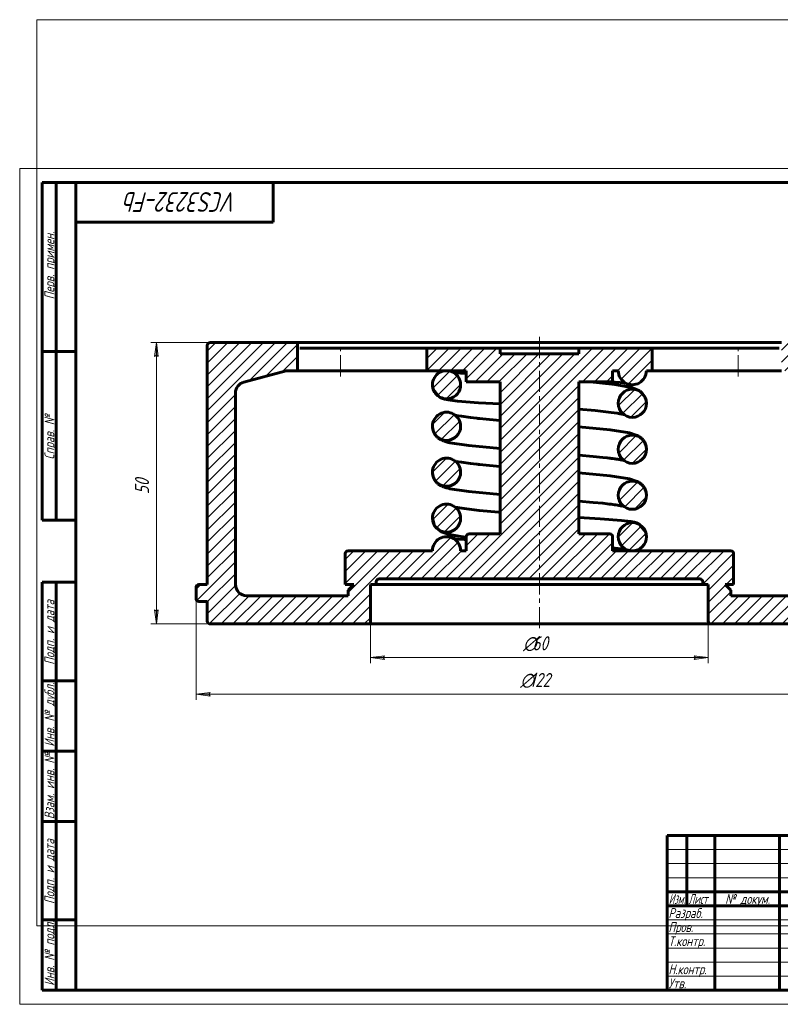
# Model space of a CAD drawing. Header units: millimetres. Extents: x 0 to 438, y 0 to 350.
# Tile 1 of 2: x 0 to 270, y 0 to 350. Entities that reach past the tile are written whole.
import ezdxf

# ---------------------------------------------------------------- set-up
doc = ezdxf.new("R2010")
doc.units = ezdxf.units.MM
for name, pattern in [('K5LT_AXLED', [12, 7.5, -1.5, 1.5, -1.5]), ('K5LT_BASIC', [0]), ('K5LT_THIN', [0]), ('K5LT_THIN_INCLUDED_TO_HATCHING', [0])]:
    doc.linetypes.add(name, pattern=pattern)
doc.layers.add('Системный слой', color=7, linetype='Continuous')
doc.layers.add('Системный слой (1)', color=251, linetype='Continuous', true_color=0x6c6c6c)
doc.styles.add('KDIMTEXTSTYLE', font='GOST_AU.SHX', dxfattribs={"width": 0.96, "oblique": 15, "height": 5})
doc.styles.add('KTEXTSTYLE', font='GOST_AU.SHX', dxfattribs={"width": 0.96, "height": 5})
doc.dimstyles.new('KDIMSTYLE (2.00)', dxfattribs={"dimtxt": 5, "dimasz": 1, "dimexe": 2, "dimexo": 0, "dimgap": 1, "dimtad": 1, "dimlfac": 0.5, "dimtxsty": 'KDIMTEXTSTYLE', "dimsah": 1, "dimcen": 0, "dimdle": 1, "dimadec": 0, "dimazin": 0, "dimtfac": 0.667, "dimtmove": 0, "dimatfit": 3, "dimfxl": 1, "dimtvp": 1, "dimtolj": 1, "dimtzin": 0, "dimarcsym": 0})

# ---------------------------------------------------------------- blocks, each defined once
blk = doc.blocks.new('U0')
at = {"layer": 'Системный слой (1)', "color": 143, "linetype": 'K5LT_BASIC', "lineweight": 60, "true_color": 0x33acca}
for start, end in [(0.0064, 180.0091), (180.009, 281.5032), (281.5032, 0.0064)]:
    blk.add_arc((151.67, 220.17), 5, start, end, dxfattribs=at)
blk = doc.blocks.new('U1')
at = {"layer": 'Системный слой (1)', "color": 143, "linetype": 'K5LT_BASIC', "lineweight": 60, "true_color": 0x33acca}
for start, end in [(0.0088, 180.0067), (180.0067, 270), (270, 0.0088)]:
    blk.add_arc((217.67, 166.17), 5, start, end, dxfattribs=at)
blk = doc.blocks.new('U2')
at = {"layer": 'Системный слой (1)', "color": 143, "linetype": 'K5LT_BASIC', "lineweight": 60, "true_color": 0x33acca}
for start, end in [(0.0042, 180.0056), (180.0056, 270), (270, 0.0042)]:
    blk.add_arc((151.67, 189.09), 5, start, end, dxfattribs=at)
blk = doc.blocks.new('U3')
at = {"layer": 'Системный слой (1)', "color": 143, "linetype": 'K5LT_BASIC', "lineweight": 60, "true_color": 0x33acca}
for start, end in [(0.0042, 180.0056), (180.0056, 270), (270, 0.0042)]:
    blk.add_arc((151.67, 205.42), 5, start, end, dxfattribs=at)
blk = doc.blocks.new('U4')
at = {"layer": 'Системный слой (1)', "color": 143, "linetype": 'K5LT_BASIC', "lineweight": 60, "true_color": 0x33acca}
for start, end in [(0.0432, 180.008), (180.008, 270), (270, 0.0432)]:
    blk.add_arc((217.67, 180.92), 5, start, end, dxfattribs=at)
blk = doc.blocks.new('U5')
at = {"layer": 'Системный слой (1)', "color": 143, "linetype": 'K5LT_BASIC', "lineweight": 60, "true_color": 0x33acca}
for start, end in [(0.0432, 180.008), (180.008, 270), (270, 0.0432)]:
    blk.add_arc((217.67, 213.59), 5, start, end, dxfattribs=at)
blk = doc.blocks.new('U6')
at = {"layer": 'Системный слой (1)', "color": 143, "linetype": 'K5LT_BASIC', "lineweight": 60, "true_color": 0x33acca}
for start, end in [(0.0432, 180.008), (180.008, 270), (270, 0.0432)]:
    blk.add_arc((217.67, 197.25), 5, start, end, dxfattribs=at)
blk = doc.blocks.new('U7')
at = {"layer": 'Системный слой (1)', "color": 143, "linetype": 'K5LT_BASIC', "lineweight": 60, "true_color": 0x33acca}
for start, end in [(0.0042, 180.0056), (180.0056, 270), (270, 0.0042)]:
    blk.add_arc((151.67, 172.75), 5, start, end, dxfattribs=at)
blk = doc.blocks.new('U8')
at = {"layer": 'Системный слой (1)', "color": 143, "linetype": 'K5LT_BASIC', "lineweight": 60, "true_color": 0x33acca}
for p, q in [((153.94, 224.62), (155.06, 224.47)), ((155.06, 224.47), (156.66, 224.3)), ((156.66, 224.3), (158.67, 224.12))]:
    blk.add_line(p, q, dxfattribs=at)
blk = doc.blocks.new('U9')
at = {"layer": 'Системный слой (1)', "color": 143, "linetype": 'K5LT_BASIC', "lineweight": 60, "true_color": 0x33acca}
for p, q in [((153.94, 165.62), (154.12, 165.59)), ((154.12, 165.59), (154.22, 165.58)), ((154.22, 165.58), (154.31, 165.56)), ((154.31, 165.56), (154.51, 165.54)), ((154.51, 165.54), (154.96, 165.48)), ((154.96, 165.48), (156.04, 165.36)), ((156.04, 165.36), (157.91, 165.19)), ((157.91, 165.19), (158.44, 165.14)), ((158.44, 165.14), (158.51, 165.13)), ((158.51, 165.13), (158.62, 165.13)), ((158.62, 165.13), (158.67, 165.12))]:
    blk.add_line(p, q, dxfattribs=at)
blk = doc.blocks.new('U10')
at = {"layer": 'Системный слой (1)', "color": 143, "linetype": 'K5LT_BASIC', "lineweight": 60, "true_color": 0x33acca}
for p, q in [((146.67, 220.17), (146.93, 218.56)), ((146.93, 218.56), (149.14, 215.79)), ((149.14, 215.79), (149.22, 215.75)), ((149.22, 215.75), (149.23, 215.74)), ((149.23, 215.74), (149.25, 215.73)), ((149.25, 215.73), (149.28, 215.71)), ((149.28, 215.71), (149.35, 215.67)), ((149.35, 215.67), (149.49, 215.59)), ((149.49, 215.59), (149.75, 215.47)), ((149.75, 215.47), (150.19, 215.28)), ((150.19, 215.28), (150.94, 215.05)), ((150.94, 215.05), (152.26, 214.78)), ((152.26, 214.78), (155.53, 214.37)), ((155.53, 214.37), (163.04, 213.8)), ((163.04, 213.8), (170.67, 213.36))]:
    blk.add_line(p, q, dxfattribs=at)
blk = doc.blocks.new('U11')
at = {"layer": 'Системный слой (1)', "color": 143, "linetype": 'K5LT_BASIC', "lineweight": 60, "true_color": 0x33acca}
for p, q in [((146.67, 172.75), (147.43, 170.05)), ((147.43, 170.05), (149.76, 167.92)), ((149.76, 167.92), (151.89, 167.14)), ((151.89, 167.14), (153.39, 166.81)), ((153.39, 166.81), (153.39, 166.8)), ((153.39, 166.8), (153.39, 166.8)), ((153.39, 166.8), (153.39, 166.8)), ((153.39, 166.8), (153.39, 166.8)), ((153.39, 166.8), (153.4, 166.8)), ((153.4, 166.8), (153.4, 166.8)), ((153.4, 166.8), (153.4, 166.8)), ((153.4, 166.8), (153.4, 166.8)), ((153.4, 166.8), (153.4, 166.8)), ((153.4, 166.8), (153.41, 166.8)), ((153.41, 166.8), (153.42, 166.8)), ((153.42, 166.8), (153.44, 166.79)), ((153.44, 166.79), (153.48, 166.79)), ((153.48, 166.79), (153.56, 166.77)), ((153.56, 166.77), (153.72, 166.74)), ((153.72, 166.74), (154.05, 166.68)), ((154.05, 166.68), (154.12, 166.67)), ((154.12, 166.67), (154.16, 166.66)), ((154.16, 166.66), (154.16, 166.66)), ((154.16, 166.66), (154.16, 166.66)), ((154.16, 166.66), (154.16, 166.66)), ((154.16, 166.66), (154.17, 166.66)), ((154.17, 166.66), (154.18, 166.66)), ((154.18, 166.66), (154.19, 166.65)), ((154.19, 166.65), (154.23, 166.65)), ((154.23, 166.65), (154.27, 166.64)), ((154.27, 166.64), (154.34, 166.63)), ((154.34, 166.63), (154.49, 166.6)), ((154.49, 166.6), (154.78, 166.55)), ((154.78, 166.55), (155.4, 166.45)), ((155.4, 166.45), (156.74, 166.26)), ((156.74, 166.26), (158.67, 166))]:
    blk.add_line(p, q, dxfattribs=at)
blk = doc.blocks.new('U12')
at = {"layer": 'Системный слой (1)', "color": 143, "linetype": 'K5LT_BASIC', "lineweight": 60, "true_color": 0x33acca}
for p, q in [((203.75, 178.39), (198.67, 178.86)), ((207.17, 178.04), (203.75, 178.39)), ((208.72, 177.86), (207.17, 178.04)), ((209.44, 177.77), (208.72, 177.86)), ((209.79, 177.73), (209.44, 177.77)), ((209.96, 177.71), (209.79, 177.73)), ((210.05, 177.7), (209.96, 177.71)), ((210.09, 177.69), (210.05, 177.7)), ((210.75, 177.61), (210.09, 177.69)), ((211.31, 177.53), (210.75, 177.61)), ((211.58, 177.49), (211.31, 177.53)), ((211.71, 177.47), (211.58, 177.49)), ((211.78, 177.46), (211.71, 177.47)), ((211.81, 177.46), (211.78, 177.46)), ((212.37, 177.37), (211.81, 177.46)), ((212.83, 177.3), (212.37, 177.37)), ((213.05, 177.26), (212.83, 177.3)), ((213.16, 177.24), (213.05, 177.26)), ((213.21, 177.23), (213.16, 177.24)), ((213.24, 177.23), (213.21, 177.23)), ((213.39, 177.2), (213.24, 177.23)), ((213.91, 177.11), (213.39, 177.2)), ((214.13, 177.06), (213.91, 177.11)), ((214.24, 177.04), (214.13, 177.06)), ((214.29, 177.03), (214.24, 177.04)), ((214.32, 177.02), (214.29, 177.03)), ((214.33, 177.02), (214.32, 177.02)), ((214.34, 177.02), (214.33, 177.02)), ((214.36, 177.01), (214.34, 177.02)), ((214.4, 177), (214.36, 177.01)), ((214.41, 177), (214.4, 177)), ((214.45, 176.99), (214.41, 177)), ((214.51, 176.98), (214.45, 176.99)), ((214.62, 176.95), (214.51, 176.98))]:
    blk.add_line(p, q, dxfattribs=at)
blk = doc.blocks.new('U13')
at = {"layer": 'Системный слой (1)', "color": 143, "linetype": 'K5LT_BASIC', "lineweight": 60, "true_color": 0x33acca}
for p, q in [((146.67, 205.28), (146.67, 205.42)), ((146.67, 205.19), (146.67, 205.28)), ((146.67, 205.14), (146.67, 205.19)), ((146.68, 205.12), (146.67, 205.14)), ((146.68, 205.1), (146.68, 205.12)), ((146.7, 204.82), (146.68, 205.1)), ((146.74, 204.55), (146.7, 204.82)), ((146.76, 204.42), (146.74, 204.55)), ((146.78, 204.35), (146.76, 204.42)), ((146.79, 204.32), (146.78, 204.35)), ((146.79, 204.3), (146.79, 204.32)), ((146.86, 204.02), (146.79, 204.3)), ((146.94, 203.76), (146.86, 204.02)), ((146.99, 203.63), (146.94, 203.76)), ((147.01, 203.57), (146.99, 203.63)), ((147.02, 203.53), (147.01, 203.57)), ((147.03, 203.52), (147.02, 203.53)), ((147.13, 203.27), (147.03, 203.52)), ((147.25, 203.02), (147.13, 203.27)), ((147.32, 202.9), (147.25, 203.02)), ((147.35, 202.84), (147.32, 202.9)), ((147.37, 202.81), (147.35, 202.84)), ((147.38, 202.8), (147.37, 202.81)), ((147.53, 202.55), (147.38, 202.8)), ((147.69, 202.32), (147.53, 202.55)), ((147.77, 202.22), (147.69, 202.32)), ((147.81, 202.17), (147.77, 202.22)), ((147.83, 202.14), (147.81, 202.17)), ((147.84, 202.13), (147.83, 202.14)), ((147.87, 202.09), (147.84, 202.13)), ((148.1, 201.83), (147.87, 202.09)), ((148.23, 201.69), (148.1, 201.83)), ((148.29, 201.63), (148.23, 201.69)), ((148.33, 201.6), (148.29, 201.63)), ((148.34, 201.58), (148.33, 201.6)), ((148.35, 201.57), (148.34, 201.58)), ((148.46, 201.47), (148.35, 201.57)), ((148.54, 201.4), (148.46, 201.47)), ((148.58, 201.37), (148.54, 201.4)), ((148.6, 201.35), (148.58, 201.37)), ((148.61, 201.34), (148.6, 201.35)), ((148.8, 201.19), (148.61, 201.34)), ((149.06, 201), (148.8, 201.19)), ((149.19, 200.92), (149.06, 201)), ((149.25, 200.88), (149.19, 200.92)), ((149.28, 200.86), (149.25, 200.88)), ((149.3, 200.85), (149.28, 200.86)), ((149.56, 200.7), (149.3, 200.85)), ((149.86, 200.54), (149.56, 200.7)), ((150, 200.47), (149.86, 200.54)), ((150.07, 200.44), (150, 200.47)), ((150.1, 200.43), (150.07, 200.44)), ((150.12, 200.42), (150.1, 200.43)), ((150.33, 200.32), (150.12, 200.42)), ((150.55, 200.24), (150.33, 200.32)), ((150.71, 200.18), (150.55, 200.24)), ((150.85, 200.13), (150.71, 200.18)), ((150.92, 200.1), (150.85, 200.13)), ((150.95, 200.09), (150.92, 200.1)), ((151.1, 200.04), (150.95, 200.09)), ((151.19, 200.01), (151.1, 200.04)), ((151.25, 199.99), (151.19, 200.01)), ((151.3, 199.98), (151.25, 199.99)), ((151.39, 199.95), (151.3, 199.98)), ((151.45, 199.93), (151.39, 199.95)), ((151.58, 199.9), (151.45, 199.93)), ((152.28, 199.71), (151.58, 199.9)), ((152.85, 199.58), (152.28, 199.71)), ((159.52, 198.57), (152.85, 199.58)), ((170.67, 197.47), (159.52, 198.57))]:
    blk.add_line(p, q, dxfattribs=at)
blk = doc.blocks.new('U14')
at = {"layer": 'Системный слой (1)', "color": 143, "linetype": 'K5LT_BASIC', "lineweight": 60, "true_color": 0x33acca}
for p, q in [((154.71, 176.72), (157.87, 176.16)), ((157.87, 176.16), (163.26, 175.51)), ((163.26, 175.51), (170.18, 174.85)), ((170.18, 174.85), (170.67, 174.81))]:
    blk.add_line(p, q, dxfattribs=at)
blk = doc.blocks.new('U15')
at = {"layer": 'Системный слой (1)', "color": 143, "linetype": 'K5LT_BASIC', "lineweight": 60, "true_color": 0x33acca}
for p, q in [((202.74, 221.17), (211.45, 220.24)), ((211.45, 220.24), (217.34, 219.22)), ((217.34, 219.22), (220.27, 218)), ((220.27, 218), (220.29, 217.99)), ((220.29, 217.99), (220.36, 217.94)), ((220.36, 217.94), (220.43, 217.89)), ((220.43, 217.89), (220.48, 217.85)), ((220.48, 217.85), (220.59, 217.77)), ((220.59, 217.77), (220.8, 217.6)), ((220.8, 217.6), (221.22, 217.19)), ((221.22, 217.19), (221.99, 216.15)), ((221.99, 216.15), (222.28, 215.54)), ((222.28, 215.54), (222.29, 215.53)), ((222.29, 215.53), (222.3, 215.49)), ((222.3, 215.49), (222.33, 215.43)), ((222.33, 215.43), (222.37, 215.3)), ((222.37, 215.3), (222.46, 215.04)), ((222.46, 215.04), (222.53, 214.77)), ((222.53, 214.77), (222.53, 214.75)), ((222.53, 214.75), (222.54, 214.72)), ((222.54, 214.72), (222.56, 214.65)), ((222.56, 214.65), (222.58, 214.52)), ((222.58, 214.52), (222.62, 214.25)), ((222.62, 214.25), (222.65, 213.96)), ((222.65, 213.96), (222.65, 213.95)), ((222.65, 213.95), (222.66, 213.93)), ((222.66, 213.93), (222.66, 213.88)), ((222.66, 213.88), (222.66, 213.77)), ((222.66, 213.77), (222.67, 213.59))]:
    blk.add_line(p, q, dxfattribs=at)
blk = doc.blocks.new('U16')
at = {"layer": 'Системный слой (1)', "color": 143, "linetype": 'K5LT_BASIC', "lineweight": 60, "true_color": 0x33acca}
for p, q in [((206.29, 172.54), (198.67, 172.97)), ((213.8, 171.97), (206.29, 172.54)), ((217.08, 171.56), (213.8, 171.97)), ((218.39, 171.29), (217.08, 171.56)), ((219.14, 171.05), (218.39, 171.29)), ((219.58, 170.87), (219.14, 171.05)), ((219.84, 170.74), (219.58, 170.87)), ((219.98, 170.67), (219.84, 170.74)), ((220.05, 170.63), (219.98, 170.67)), ((220.09, 170.61), (220.05, 170.63)), ((220.1, 170.6), (220.09, 170.61)), ((220.11, 170.59), (220.1, 170.6)), ((220.19, 170.54), (220.11, 170.59)), ((222.41, 167.77), (220.19, 170.54)), ((222.67, 166.17), (222.41, 167.77))]:
    blk.add_line(p, q, dxfattribs=at)
blk = doc.blocks.new('U17')
at = {"layer": 'Системный слой (1)', "color": 143, "linetype": 'K5LT_BASIC', "lineweight": 60, "true_color": 0x33acca}
for p, q in [((204.43, 210.99), (198.67, 211.53)), ((210.11, 210.36), (204.43, 210.99)), ((212.32, 210.05), (210.11, 210.36)), ((213.23, 209.9), (212.32, 210.05)), ((213.91, 209.77), (213.23, 209.9)), ((214.2, 209.71), (213.91, 209.77)), ((214.33, 209.69), (214.2, 209.71)), ((214.38, 209.68), (214.33, 209.69)), ((214.42, 209.67), (214.38, 209.68)), ((214.45, 209.66), (214.42, 209.67)), ((214.51, 209.65), (214.45, 209.66)), ((214.62, 209.62), (214.51, 209.65))]:
    blk.add_line(p, q, dxfattribs=at)
blk = doc.blocks.new('U18')
at = {"layer": 'Системный слой (1)', "color": 143, "linetype": 'K5LT_BASIC', "lineweight": 60, "true_color": 0x33acca}
for p, q in [((203.75, 194.72), (198.67, 195.19)), ((207.17, 194.37), (203.75, 194.72)), ((208.72, 194.19), (207.17, 194.37)), ((209.44, 194.11), (208.72, 194.19)), ((209.79, 194.06), (209.44, 194.11)), ((209.96, 194.04), (209.79, 194.06)), ((210.05, 194.03), (209.96, 194.04)), ((210.09, 194.03), (210.05, 194.03)), ((210.75, 193.94), (210.09, 194.03)), ((211.31, 193.86), (210.75, 193.94)), ((211.58, 193.82), (211.31, 193.86)), ((211.71, 193.8), (211.58, 193.82)), ((211.78, 193.79), (211.71, 193.8)), ((211.81, 193.79), (211.78, 193.79)), ((212.37, 193.71), (211.81, 193.79)), ((212.83, 193.63), (212.37, 193.71)), ((213.05, 193.59), (212.83, 193.63)), ((213.16, 193.58), (213.05, 193.59)), ((213.21, 193.57), (213.16, 193.58)), ((213.24, 193.56), (213.21, 193.57)), ((213.39, 193.53), (213.24, 193.56)), ((213.91, 193.44), (213.39, 193.53)), ((214.13, 193.39), (213.91, 193.44)), ((214.24, 193.37), (214.13, 193.39)), ((214.29, 193.36), (214.24, 193.37)), ((214.32, 193.36), (214.29, 193.36)), ((214.33, 193.35), (214.32, 193.36)), ((214.34, 193.35), (214.33, 193.35)), ((214.36, 193.35), (214.34, 193.35)), ((214.4, 193.34), (214.36, 193.35)), ((214.41, 193.33), (214.4, 193.34)), ((214.45, 193.33), (214.41, 193.33)), ((214.51, 193.31), (214.45, 193.33)), ((214.62, 193.29), (214.51, 193.31))]:
    blk.add_line(p, q, dxfattribs=at)
blk = doc.blocks.new('U19')
at = {"layer": 'Системный слой (1)', "color": 143, "linetype": 'K5LT_BASIC', "lineweight": 60, "true_color": 0x33acca}
for p, q in [((210.71, 221.21), (210.67, 221.21)), ((210.82, 221.2), (210.71, 221.21)), ((210.89, 221.2), (210.82, 221.2)), ((211.42, 221.15), (210.89, 221.2)), ((213.29, 220.98), (211.42, 221.15)), ((214.38, 220.86), (213.29, 220.98)), ((214.83, 220.8), (214.38, 220.86)), ((215.02, 220.77), (214.83, 220.8)), ((215.11, 220.76), (215.02, 220.77)), ((215.21, 220.74), (215.11, 220.76)), ((215.39, 220.72), (215.21, 220.74))]:
    blk.add_line(p, q, dxfattribs=at)
blk = doc.blocks.new('U20')
at = {"layer": 'Системный слой (1)', "color": 143, "linetype": 'K5LT_BASIC', "lineweight": 60, "true_color": 0x33acca}
for p, q in [((212.67, 162.04), (210.67, 162.21)), ((214.27, 161.87), (212.67, 162.04)), ((215.39, 161.72), (214.27, 161.87))]:
    blk.add_line(p, q, dxfattribs=at)
blk = doc.blocks.new('U21')
at = {"layer": 'Системный слой (1)', "color": 143, "linetype": 'K5LT_BASIC', "lineweight": 60, "true_color": 0x33acca}
for p, q in [((154.71, 209.38), (154.8, 209.36)), ((154.8, 209.36), (154.84, 209.35)), ((154.84, 209.35), (154.86, 209.35)), ((154.86, 209.35), (154.92, 209.34)), ((154.92, 209.34), (155.02, 209.31)), ((155.02, 209.31), (155.24, 209.27)), ((155.24, 209.27), (155.76, 209.17)), ((155.76, 209.17), (157, 208.96)), ((157, 208.96), (160.22, 208.52)), ((160.22, 208.52), (162.36, 208.28)), ((162.36, 208.28), (162.41, 208.27)), ((162.41, 208.27), (162.45, 208.27)), ((162.45, 208.27), (162.54, 208.26)), ((162.54, 208.26), (162.67, 208.24)), ((162.67, 208.24), (162.93, 208.22)), ((162.93, 208.22), (163.46, 208.16)), ((163.46, 208.16), (164.56, 208.05)), ((164.56, 208.05), (166.88, 207.82)), ((166.88, 207.82), (170.67, 207.48)), ((198.67, 205.2), (209.82, 204.1)), ((209.82, 204.1), (216.64, 203.05)), ((216.64, 203.05), (219.41, 202.16)), ((219.41, 202.16), (219.85, 201.93)), ((219.85, 201.93), (219.87, 201.92)), ((219.87, 201.92), (219.9, 201.9)), ((219.9, 201.9), (219.96, 201.86)), ((219.96, 201.86), (220.09, 201.78)), ((220.09, 201.78), (220.36, 201.6)), ((220.36, 201.6), (220.56, 201.45)), ((220.56, 201.45), (220.58, 201.44)), ((220.58, 201.44), (220.6, 201.43)), ((220.6, 201.43), (220.65, 201.39)), ((220.65, 201.39), (220.74, 201.31)), ((220.74, 201.31), (220.93, 201.15)), ((220.93, 201.15), (220.93, 201.14)), ((220.93, 201.14), (220.94, 201.13)), ((220.94, 201.13), (220.97, 201.11)), ((220.97, 201.11), (221.02, 201.06)), ((221.02, 201.06), (221.12, 200.96)), ((221.12, 200.96), (221.32, 200.75)), ((221.32, 200.75), (221.48, 200.56)), ((221.48, 200.56), (221.49, 200.55)), ((221.49, 200.55), (221.51, 200.52)), ((221.51, 200.52), (221.56, 200.47)), ((221.56, 200.47), (221.64, 200.36)), ((221.64, 200.36), (221.8, 200.13)), ((221.8, 200.13), (221.94, 199.91)), ((221.94, 199.91), (221.95, 199.89)), ((221.95, 199.89), (221.96, 199.86)), ((221.96, 199.86), (222, 199.8)), ((222, 199.8), (222.06, 199.69)), ((222.06, 199.69), (222.18, 199.44)), ((222.18, 199.44), (222.29, 199.18)), ((222.29, 199.18), (222.3, 199.17)), ((222.3, 199.17), (222.31, 199.13)), ((222.31, 199.13), (222.34, 199.07)), ((222.34, 199.07), (222.38, 198.94)), ((222.38, 198.94), (222.47, 198.68)), ((222.47, 198.68), (222.54, 198.41)), ((222.54, 198.41), (222.54, 198.39)), ((222.54, 198.39), (222.55, 198.36)), ((222.55, 198.36), (222.56, 198.29)), ((222.56, 198.29), (222.59, 198.16)), ((222.59, 198.16), (222.63, 197.89)), ((222.63, 197.89), (222.65, 197.6)), ((222.65, 197.6), (222.66, 197.59)), ((222.66, 197.59), (222.66, 197.56)), ((222.66, 197.56), (222.66, 197.52)), ((222.66, 197.52), (222.66, 197.42)), ((222.66, 197.42), (222.67, 197.26))]:
    blk.add_line(p, q, dxfattribs=at)
blk = doc.blocks.new('U22')
at = {"layer": 'Системный слой (1)', "color": 143, "linetype": 'K5LT_BASIC', "lineweight": 60, "true_color": 0x33acca}
for p, q in [((146.67, 188.95), (146.67, 189.09)), ((146.67, 188.85), (146.67, 188.95)), ((146.67, 188.81), (146.67, 188.85)), ((146.68, 188.78), (146.67, 188.81)), ((146.68, 188.77), (146.68, 188.78)), ((146.7, 188.49), (146.68, 188.77)), ((146.74, 188.22), (146.7, 188.49)), ((146.76, 188.08), (146.74, 188.22)), ((146.78, 188.02), (146.76, 188.08)), ((146.79, 187.98), (146.78, 188.02)), ((146.79, 187.97), (146.79, 187.98)), ((146.86, 187.68), (146.79, 187.97)), ((146.94, 187.42), (146.86, 187.68)), ((146.99, 187.3), (146.94, 187.42)), ((147.01, 187.23), (146.99, 187.3)), ((147.02, 187.2), (147.01, 187.23)), ((147.03, 187.18), (147.02, 187.2)), ((147.13, 186.94), (147.03, 187.18)), ((147.25, 186.69), (147.13, 186.94)), ((147.32, 186.57), (147.25, 186.69)), ((147.35, 186.51), (147.32, 186.57)), ((147.37, 186.48), (147.35, 186.51)), ((147.38, 186.46), (147.37, 186.48)), ((147.53, 186.21), (147.38, 186.46)), ((147.69, 185.99), (147.53, 186.21)), ((147.77, 185.89), (147.69, 185.99)), ((147.81, 185.83), (147.77, 185.89)), ((147.83, 185.81), (147.81, 185.83)), ((147.84, 185.8), (147.83, 185.81)), ((147.87, 185.76), (147.84, 185.8)), ((148.1, 185.5), (147.87, 185.76)), ((148.23, 185.36), (148.1, 185.5)), ((148.29, 185.3), (148.23, 185.36)), ((148.33, 185.26), (148.29, 185.3)), ((148.34, 185.25), (148.33, 185.26)), ((148.35, 185.24), (148.34, 185.25)), ((148.46, 185.14), (148.35, 185.24)), ((148.54, 185.07), (148.46, 185.14)), ((148.58, 185.03), (148.54, 185.07)), ((148.6, 185.02), (148.58, 185.03)), ((148.61, 185.01), (148.6, 185.02)), ((148.8, 184.86), (148.61, 185.01)), ((149.06, 184.67), (148.8, 184.86)), ((149.19, 184.59), (149.06, 184.67)), ((149.25, 184.55), (149.19, 184.59)), ((149.28, 184.53), (149.25, 184.55)), ((149.3, 184.52), (149.28, 184.53)), ((149.56, 184.36), (149.3, 184.52)), ((149.86, 184.21), (149.56, 184.36)), ((150, 184.14), (149.86, 184.21)), ((150.07, 184.11), (150, 184.14)), ((150.1, 184.09), (150.07, 184.11)), ((150.12, 184.08), (150.1, 184.09)), ((150.33, 183.99), (150.12, 184.08)), ((150.55, 183.91), (150.33, 183.99)), ((150.71, 183.84), (150.55, 183.91)), ((150.85, 183.79), (150.71, 183.84)), ((150.92, 183.77), (150.85, 183.79)), ((150.95, 183.76), (150.92, 183.77)), ((151.1, 183.71), (150.95, 183.76)), ((151.19, 183.68), (151.1, 183.71)), ((151.25, 183.66), (151.19, 183.68)), ((151.3, 183.65), (151.25, 183.66)), ((151.39, 183.62), (151.3, 183.65)), ((151.45, 183.6), (151.39, 183.62)), ((151.58, 183.56), (151.45, 183.6)), ((152.28, 183.38), (151.58, 183.56)), ((152.85, 183.25), (152.28, 183.38)), ((159.52, 182.23), (152.85, 183.25)), ((170.67, 181.14), (159.52, 182.23))]:
    blk.add_line(p, q, dxfattribs=at)
blk = doc.blocks.new('U23')
at = {"layer": 'Системный слой (1)', "color": 143, "linetype": 'K5LT_BASIC', "lineweight": 60, "true_color": 0x33acca}
for p, q in [((154.71, 193.05), (154.8, 193.03)), ((154.8, 193.03), (154.84, 193.02)), ((154.84, 193.02), (154.86, 193.02)), ((154.86, 193.02), (154.92, 193)), ((154.92, 193), (155.02, 192.98)), ((155.02, 192.98), (155.24, 192.93)), ((155.24, 192.93), (155.76, 192.84)), ((155.76, 192.84), (157, 192.63)), ((157, 192.63), (160.22, 192.19)), ((160.22, 192.19), (162.36, 191.95)), ((162.36, 191.95), (162.41, 191.94)), ((162.41, 191.94), (162.45, 191.94)), ((162.45, 191.94), (162.54, 191.93)), ((162.54, 191.93), (162.67, 191.91)), ((162.67, 191.91), (162.93, 191.88)), ((162.93, 191.88), (163.46, 191.83)), ((163.46, 191.83), (164.56, 191.71)), ((164.56, 191.71), (166.88, 191.49)), ((166.88, 191.49), (170.67, 191.14)), ((198.67, 188.87), (209.82, 187.77)), ((209.82, 187.77), (216.64, 186.72)), ((216.64, 186.72), (219.41, 185.83)), ((219.41, 185.83), (219.85, 185.59)), ((219.85, 185.59), (219.87, 185.59)), ((219.87, 185.59), (219.9, 185.57)), ((219.9, 185.57), (219.96, 185.53)), ((219.96, 185.53), (220.09, 185.45)), ((220.09, 185.45), (220.36, 185.27)), ((220.36, 185.27), (220.56, 185.12)), ((220.56, 185.12), (220.58, 185.11)), ((220.58, 185.11), (220.6, 185.09)), ((220.6, 185.09), (220.65, 185.06)), ((220.65, 185.06), (220.74, 184.98)), ((220.74, 184.98), (220.93, 184.82)), ((220.93, 184.82), (220.93, 184.81)), ((220.93, 184.81), (220.94, 184.8)), ((220.94, 184.8), (220.97, 184.77)), ((220.97, 184.77), (221.02, 184.73)), ((221.02, 184.73), (221.12, 184.63)), ((221.12, 184.63), (221.32, 184.41)), ((221.32, 184.41), (221.48, 184.23)), ((221.48, 184.23), (221.49, 184.21)), ((221.49, 184.21), (221.51, 184.19)), ((221.51, 184.19), (221.56, 184.13)), ((221.56, 184.13), (221.64, 184.02)), ((221.64, 184.02), (221.8, 183.8)), ((221.8, 183.8), (221.94, 183.57)), ((221.94, 183.57), (221.95, 183.56)), ((221.95, 183.56), (221.96, 183.53)), ((221.96, 183.53), (222, 183.47)), ((222, 183.47), (222.06, 183.35)), ((222.06, 183.35), (222.18, 183.11)), ((222.18, 183.11), (222.29, 182.85)), ((222.29, 182.85), (222.3, 182.83)), ((222.3, 182.83), (222.31, 182.8)), ((222.31, 182.8), (222.34, 182.74)), ((222.34, 182.74), (222.38, 182.61)), ((222.38, 182.61), (222.47, 182.35)), ((222.47, 182.35), (222.54, 182.07)), ((222.54, 182.07), (222.54, 182.06)), ((222.54, 182.06), (222.55, 182.02)), ((222.55, 182.02), (222.56, 181.96)), ((222.56, 181.96), (222.59, 181.82)), ((222.59, 181.82), (222.63, 181.55)), ((222.63, 181.55), (222.65, 181.27)), ((222.65, 181.27), (222.66, 181.26)), ((222.66, 181.26), (222.66, 181.23)), ((222.66, 181.23), (222.66, 181.18)), ((222.66, 181.18), (222.66, 181.08)), ((222.66, 181.08), (222.67, 180.92))]:
    blk.add_line(p, q, dxfattribs=at)
blk = doc.blocks.new('U24')
at = {"layer": 'Системный слой (1)', "color": 7, "linetype": 'K5LT_THIN_INCLUDED_TO_HATCHING', "lineweight": 18, "true_color": 0xffffff}
for p, q in [((6.1, 349.92), (438.1, 349.92)), ((6.1, 27.92), (6.1, 349.92)), ((438.1, 27.92), (6.1, 27.92))]:
    blk.add_line(p, q, dxfattribs=at)
blk = doc.blocks.new('D0')
at = {"layer": 'Системный слой (1)'}
for points in [[(62.67, 110.16), (67.67, 110.82), (67.17, 110.16), (67.67, 109.5)], [(306.67, 110.16), (301.67, 110.82), (302.17, 110.16), (301.67, 109.5)]]:
    blk.add_hatch(color=7, dxfattribs=at).paths.add_polyline_path(points)
at = {"layer": 'Системный слой (1)', "color": 7, "linetype": 'K5LT_THIN', "lineweight": 18, "true_color": 0xffffff}
for p, q in [((62.67, 148.17), (62.67, 108.16)), ((306.67, 144.17), (306.67, 108.16)), ((62.67, 110.16), (67.67, 110.82)), ((67.67, 109.5), (62.67, 110.16)), ((67.67, 110.82), (67.17, 110.16)), ((67.17, 110.16), (67.67, 109.5)), ((302.17, 110.16), (301.67, 110.82)), ((301.67, 110.82), (306.67, 110.16)), ((306.67, 110.16), (301.67, 109.5)), ((301.67, 109.5), (302.17, 110.16))]:
    blk.add_line(p, q, dxfattribs=at)
blk.add_wipeout([(177.87, 111.16), (177.87, 118.54), (190.92, 118.54), (190.92, 111.16)]).dxf.layer = 'Системный слой (1)'
blk.add_line((62.67, 110.16), (306.67, 110.16), dxfattribs=at)
at = {"layer": 'Системный слой (1)', "color": 7, "char_height": 5, "attachment_point": 1, "style": 'KTEXTSTYLE'}
for s, insert in [('\\H5.0;\\W1.000;\\Q15;\\Q15;\\W0.965;∅', (177.87, 117.75)), ('\\H5.0;\\W1.000;\\Q15;\\Q15;\\W0.965;122', (181.18, 117.75))]:
    blk.add_mtext(s, dxfattribs=dict(at, insert=insert))
blk = doc.blocks.new('KDIMARROW_01')
at = {"layer": 'Системный слой'}
blk.add_hatch(color=0, dxfattribs=at).paths.add_polyline_path([(0, 0), (-5, 0.66), (-4.5, 0), (-5, -0.66)])
at = {"layer": 'Системный слой', "color": 0, "linetype": 'K5LT_THIN', "lineweight": 18}
for p, q in [((-4.5, 0), (-5, 0.66)), ((-5, 0.66), (0, 0)), ((0, 0), (-5, -0.66)), ((-5, -0.66), (-4.5, 0))]:
    blk.add_line(p, q, dxfattribs=at)
at = {"layer": 'Системный слой (1)', "color": 0, "linetype": 'K5LT_THIN', "lineweight": 18}
blk.add_line((184.67, 185.17), (182.67, 185.17), dxfattribs=at)
blk = doc.blocks.new('D1')
at = {"layer": 'Системный слой (1)'}
for points in [[(124.67, 123.21), (129.67, 123.87), (129.17, 123.21), (129.67, 122.55)], [(244.67, 123.21), (239.67, 123.87), (240.17, 123.21), (239.67, 122.55)]]:
    blk.add_hatch(color=7, dxfattribs=at).paths.add_polyline_path(points)
at = {"layer": 'Системный слой (1)', "color": 7, "linetype": 'K5LT_THIN', "lineweight": 18, "true_color": 0xffffff}
for p, q in [((124.67, 142.67), (124.67, 121.21)), ((244.67, 142.67), (244.67, 121.21)), ((124.67, 123.21), (129.67, 123.87)), ((129.67, 122.55), (124.67, 123.21)), ((129.67, 123.87), (129.17, 123.21)), ((129.17, 123.21), (129.67, 122.55)), ((240.17, 123.21), (239.67, 123.87)), ((239.67, 123.87), (244.67, 123.21)), ((244.67, 123.21), (239.67, 122.55)), ((239.67, 122.55), (240.17, 123.21))]:
    blk.add_line(p, q, dxfattribs=at)
blk.add_wipeout([(178.86, 124.21), (178.86, 131.59), (190.01, 131.59), (190.01, 124.21)]).dxf.layer = 'Системный слой (1)'
blk.add_line((124.67, 123.21), (244.67, 123.21), dxfattribs=at)
at = {"layer": 'Системный слой (1)', "color": 7, "char_height": 5, "attachment_point": 1, "style": 'KTEXTSTYLE'}
for s, insert in [('\\H5.0;\\W1.000;\\Q15;\\Q15;\\W0.965;∅', (178.86, 130.79)), ('\\H5.0;\\W1.000;\\Q15;\\Q15;\\W0.965;60', (182.17, 130.79))]:
    blk.add_mtext(s, dxfattribs=dict(at, insert=insert))
blk = doc.blocks.new('D2')
at = {"layer": 'Системный слой (1)'}
for points in [[(49.2, 230.17), (48.55, 235.17), (47.89, 230.17), (48.55, 230.67)], [(48.55, 135.17), (49.2, 140.17), (48.55, 139.67), (47.89, 140.17)]]:
    blk.add_hatch(color=7, dxfattribs=at).paths.add_polyline_path(points)
at = {"layer": 'Системный слой (1)', "color": 7, "linetype": 'K5LT_THIN', "lineweight": 18, "true_color": 0xffffff}
for p, q in [((98.67, 235.17), (46.55, 235.17)), ((47.89, 230.17), (48.55, 235.17)), ((48.55, 235.17), (49.2, 230.17)), ((48.55, 230.67), (47.89, 230.17)), ((49.2, 230.17), (48.55, 230.67)), ((48.55, 135.17), (47.89, 140.17)), ((47.89, 140.17), (48.55, 139.67)), ((48.55, 139.67), (49.2, 140.17)), ((49.2, 140.17), (48.55, 135.17)), ((115.13, 135.17), (46.55, 135.17))]:
    blk.add_line(p, q, dxfattribs=at)
blk.add_wipeout([(47.55, 181.28), (40.16, 181.28), (40.16, 188.74), (47.55, 188.74)]).dxf.layer = 'Системный слой (1)'
blk.add_line((48.55, 235.17), (48.55, 135.17), dxfattribs=at)
at = {"layer": 'Системный слой (1)', "color": 7, "insert": (40.96, 181.28), "char_height": 5, "attachment_point": 1, "rotation": 90, "style": 'KTEXTSTYLE'}
blk.add_mtext('\\H5.0;\\W1.000;\\Q15;\\Q15;\\W0.965;50', dxfattribs=at)
blk = doc.blocks.new('U25')
at = {"color": 7, "linetype": 'K5LT_THIN', "lineweight": 18, "true_color": 0xffffff}
for p, q in [((0, 0), (0, 297)), ((0, 297), (420, 297)), ((230, 55), (295, 55)), ((230, 50), (295, 50)), ((230, 45), (295, 45)), ((230, 30), (295, 30)), ((230, 25), (295, 25)), ((230, 20), (295, 20)), ((230, 15), (295, 15)), ((230, 10), (295, 10)), ((420, 0), (0, 0))]:
    blk.add_line(p, q, dxfattribs=at)
at = {"color": 143, "linetype": 'K5LT_BASIC', "lineweight": 60, "true_color": 0x33acca}
for p, q in [((8, 172), (8, 292)), ((20, 292), (8, 292)), ((13, 172), (13, 292)), ((20, 5), (20, 292)), ((20, 292), (415, 292)), ((90, 292), (90, 278)), ((90, 278), (20, 278)), ((20, 232), (8, 232)), ((20, 172), (8, 172)), ((8, 5), (8, 150)), ((20, 150), (8, 150)), ((13, 5), (13, 150)), ((20, 115), (8, 115)), ((20, 90), (8, 90)), ((20, 65), (8, 65)), ((230, 60), (415, 60)), ((230, 5), (230, 60)), ((237, 35), (237, 60)), ((247, 5), (247, 60)), ((270, 5), (270, 60)), ((230, 40), (295, 40)), ((230, 35), (295, 35)), ((20, 30), (8, 30)), ((20, 5), (8, 5)), ((415, 5), (20, 5))]:
    blk.add_line(p, q, dxfattribs=at)
at = {"color": 7, "attachment_point": 1, "style": 'KTEXTSTYLE'}
for s, insert, char_height, rotation in [('\\H5.0;\\W1.000;\\Q15;\\Q15;\\W0.965;\\H7.00;VCS3232-Fb', (77.39, 281.64), 7, 180), ('\\H5.0;\\W1.000;\\Q15;\\Q15;\\W0.965;\\H3.50;Перв. примен.', (8.82, 250.52), 3.5, 90), ('\\H5.0;\\W1.000;\\Q15;\\Q15;\\W0.965;\\H3.50;Справ. №', (8.82, 193.63), 3.5, 90), ('\\H5.0;\\W1.000;\\Q15;\\Q15;\\W0.965;\\H3.50;Подп. и дата', (8.82, 120.66), 3.5, 90), ('\\H5.0;\\W1.000;\\Q15;\\Q15;\\W0.965;\\H3.50;Инв. № дубл.', (8.82, 91.57), 3.5, 90), ('\\H5.0;\\W1.000;\\Q15;\\Q15;\\W0.965;\\H3.50;Взам. инв. №', (8.82, 65.8), 3.5, 90), ('\\H5.0;\\W1.000;\\Q15;\\Q15;\\W0.965;\\H3.50;Подп. и дата', (8.82, 35.66), 3.5, 90), ('\\H5.0;\\W1.000;\\Q15;\\Q15;\\W0.965;\\H3.50;Инв. № подл.', (8.82, 6.57), 3.5, 90)]:
    blk.add_mtext(s, dxfattribs=dict(at, insert=insert, char_height=char_height, rotation=rotation))
at = {"color": 7, "char_height": 3.5, "attachment_point": 1, "style": 'KTEXTSTYLE'}
for s, insert in [('\\H5.0;\\W1.000;\\Q15;\\Q15;\\W0.784;\\H3.50;Изм.', (230.62, 39.18)), ('\\H5.0;\\W1.000;\\Q15;\\Q15;\\W0.799;\\H3.50;Лист', (237.61, 39.18)), ('\\H5.0;\\W1.000;\\Q15;\\Q15;\\W0.965;\\H3.50;№ докум.', (250.63, 39.18)), ('\\H5.0;\\W1.000;\\Q15;\\Q15;\\W0.965;\\H3.50;Разраб.', (230.5, 34.18)), ('\\H5.0;\\W1.000;\\Q15;\\Q15;\\W0.965;\\H3.50;Пров.', (230.5, 29.18)), ('\\H5.0;\\W1.000;\\Q15;\\Q15;\\W0.965;\\H3.50;Т.контр.', (230.5, 24.18)), ('\\H5.0;\\W1.000;\\Q15;\\Q15;\\W0.965;\\H3.50;Н.контр.', (230.5, 14.18)), ('\\H5.0;\\W1.000;\\Q15;\\Q15;\\W0.965;\\H3.50;Утв.', (230.5, 9.18))]:
    blk.add_mtext(s, dxfattribs=dict(at, insert=insert))

msp = doc.modelspace()

# ---------------------------------------------------------------- hatches: boundary and pattern name
at = {"layer": 'Системный слой (1)'}
h = msp.add_hatch(dxfattribs=at)
h.set_pattern_fill('', angle=45, style=0, pattern_type=0)
h.set_pattern_definition([(45, (0, 0), (-2.12132, 2.12132), [])])
h.paths.add_polyline_path([(146.666, 161.169), (116.666, 161.169), (115.959, 160.876), (115.666, 160.169), (115.666, 149.169), (118.666, 149.169), (116.666, 147.169), (116.666, 145.169), (80.666, 145.169), (77.838, 146.34), (76.666, 149.169), (76.666, 217.276), (77.838, 220.105), (79.631, 221.14), (94.666, 225.169), (98.666, 225.169), (98.666, 235.169), (67.666, 235.169), (66.959, 234.876), (66.666, 234.169), (66.666, 149.169), (63.666, 149.169), (62.959, 148.876), (62.666, 148.169), (62.666, 144.169), (62.959, 143.462), (63.666, 143.169), (66.666, 143.169), (66.666, 136.169), (66.959, 135.462), (67.666, 135.169), (123.666, 135.169), (124.373, 135.462), (124.666, 136.169), (124.666, 149.169), (126.666, 149.169), (126.666, 150.169), (126.959, 150.876), (127.666, 151.169), (241.666, 151.169), (242.373, 150.876), (242.666, 150.169), (242.666, 149.169), (244.666, 149.169), (244.666, 136.169), (244.959, 135.462), (245.666, 135.169), (301.666, 135.169), (302.373, 135.462), (302.666, 136.169), (302.666, 143.169), (305.666, 143.169), (306.373, 143.462), (306.666, 144.169), (306.666, 148.169), (306.373, 148.876), (305.666, 149.169), (302.666, 149.169), (302.666, 191.24), (303.666, 191.24), (303.666, 193.295), (302.666, 193.295), (302.666, 234.169), (302.373, 234.876), (301.666, 235.169), (270.666, 235.169), (270.666, 225.169), (274.666, 225.169), (289.702, 221.14), (292.13, 219.276), (292.666, 217.276), (292.666, 149.169), (291.495, 146.34), (288.666, 145.169), (252.666, 145.169), (252.666, 147.169), (250.666, 149.169), (253.666, 149.169), (253.666, 160.169), (253.373, 160.876), (252.666, 161.169), (217.666, 161.169), (210.666, 161.169), (210.666, 166.169), (210.373, 166.876), (209.666, 167.169), (198.666, 167.169), (198.666, 221.169), (210.666, 221.169), (210.666, 225.169), (212.666, 225.169), (212.999, 223.376), (215.367, 220.729), (218.889, 220.321), (221.796, 222.351), (222.666, 225.169), (224.666, 225.169), (224.666, 233.169), (198.666, 233.169), (198.666, 231.169), (170.666, 231.169), (170.666, 233.169), (144.666, 233.169), (144.666, 225.169), (158.666, 225.169), (158.666, 221.169), (170.666, 221.169), (170.666, 167.169), (159.666, 167.169), (158.959, 166.876), (158.666, 166.169), (158.666, 161.169), (156.666, 161.169), (155.522, 164.352), (152.407, 166.114), (148.91, 165.341), (146.825, 162.418)])
h.paths.add_polyline_path([(217.666, 161.169), (220.613, 162.129), (222.601, 165.361), (221.864, 168.885), (219.016, 170.983), (215.49, 170.67), (213.052, 168.093), (212.93, 164.567), (215.248, 161.793)])
h.paths.add_polyline_path([(152.664, 215.269), (155.032, 216.471), (156.651, 219.772), (155.683, 223.147), (152.724, 225.056), (149.125, 224.475), (146.878, 221.609), (147.124, 218.08), (149.677, 215.582)])
h.paths.add_polyline_path([(151.666, 167.752), (154.973, 169.002), (156.627, 172.129), (155.796, 175.571), (152.855, 177.609), (149.308, 177.161), (146.964, 174.452), (147.073, 170.778), (149.591, 168.203)])
h.paths.add_polyline_path([(217.666, 175.919), (220.973, 177.169), (222.628, 180.298), (221.752, 183.802), (218.706, 185.81), (215.105, 185.213), (212.867, 182.32), (213.141, 178.793), (215.706, 176.319)])
h.paths.add_polyline_path([(151.666, 184.086), (154.973, 185.335), (156.627, 188.462), (155.796, 191.904), (152.855, 193.942), (149.308, 193.494), (146.964, 190.785), (147.073, 187.111), (149.591, 184.536)])
h.paths.add_polyline_path([(217.666, 192.252), (220.973, 193.502), (222.628, 196.631), (221.752, 200.135), (218.706, 202.143), (215.105, 201.546), (212.867, 198.653), (213.141, 195.127), (215.706, 192.653)])
h.paths.add_polyline_path([(151.666, 200.419), (154.973, 201.669), (156.627, 204.796), (155.796, 208.238), (152.855, 210.276), (149.308, 209.828), (146.964, 207.118), (147.073, 203.445), (149.591, 200.87)])
h.paths.add_polyline_path([(217.666, 208.586), (220.973, 209.835), (222.628, 212.964), (221.752, 216.468), (218.706, 218.476), (215.105, 217.879), (212.867, 214.986), (213.141, 211.46), (215.706, 208.986)])

# ---------------------------------------------------------------- linework, layer by layer
at = {"layer": 'Системный слой (1)', "color": 143, "linetype": 'K5LT_BASIC', "lineweight": 60, "true_color": 0x33acca}
for p, q in [((67.666, 235.169), (98.666, 235.169)), ((98.666, 225.169), (98.666, 235.169)), ((270.666, 235.169), (98.666, 235.169)), ((66.666, 149.169), (66.666, 234.169)), ((121.372, 233.169), (99.513, 233.169)), ((121.372, 233.169), (144.666, 233.169)), ((144.666, 233.169), (144.666, 225.169)), ((144.666, 233.169), (170.666, 233.169)), ((170.666, 231.169), (170.666, 233.169)), ((198.666, 233.169), (170.666, 233.169)), ((170.666, 231.169), (198.666, 231.169)), ((198.666, 231.169), (198.666, 233.169)), ((198.666, 233.169), (224.666, 233.169)), ((224.666, 233.169), (224.666, 225.169)), ((224.666, 233.169), (247.961, 233.169)), ((269.82, 233.169), (247.961, 233.169)), ((94.666, 225.169), (79.631, 221.14)), ((94.666, 225.169), (98.666, 225.169)), ((99.513, 225.169), (98.666, 225.169)), ((121.372, 225.169), (99.513, 225.169)), ((144.666, 225.169), (121.372, 225.169)), ((144.666, 225.169), (158.666, 225.169)), ((158.666, 225.169), (158.666, 221.169)), ((210.666, 225.169), (212.666, 225.169)), ((210.666, 225.169), (210.666, 221.169)), ((222.666, 225.169), (224.666, 225.169)), ((247.961, 225.169), (224.666, 225.169)), ((269.82, 225.169), (247.961, 225.169)), ((270.666, 225.169), (269.82, 225.169)), ((170.666, 221.169), (158.666, 221.169)), ((170.666, 167.169), (170.666, 221.169)), ((210.666, 221.169), (198.666, 221.169)), ((198.666, 167.169), (198.666, 221.169)), ((76.666, 149.169), (76.666, 217.276)), ((156.666, 205.419), (156.666, 205.419)), ((156.666, 189.086), (156.666, 189.086)), ((156.666, 172.753), (156.666, 172.753)), ((158.666, 161.169), (158.666, 166.169)), ((159.666, 167.169), (170.666, 167.169)), ((198.666, 167.169), (209.666, 167.169)), ((210.666, 161.169), (210.666, 166.169)), ((116.666, 161.169), (146.666, 161.169)), ((156.666, 161.169), (158.666, 161.169)), ((210.666, 161.169), (217.666, 161.169)), ((217.666, 161.169), (252.666, 161.169)), ((115.666, 149.169), (115.666, 160.169)), ((253.666, 149.169), (253.666, 160.169)), ((241.666, 151.169), (127.666, 151.169)), ((62.666, 144.169), (62.666, 148.169)), ((63.666, 149.169), (66.666, 149.169)), ((118.666, 149.169), (115.666, 149.169)), ((118.666, 149.169), (116.666, 147.169)), ((116.666, 145.169), (116.666, 147.169)), ((126.666, 149.169), (124.666, 149.169)), ((124.666, 136.169), (124.666, 149.169)), ((126.666, 149.169), (126.666, 150.169)), ((242.666, 149.169), (126.666, 149.169)), ((242.666, 149.169), (242.666, 150.169)), ((244.666, 149.169), (242.666, 149.169)), ((244.666, 136.169), (244.666, 149.169)), ((253.666, 149.169), (250.666, 149.169)), ((250.666, 149.169), (252.666, 147.169)), ((252.666, 145.169), (252.666, 147.169)), ((80.666, 145.169), (116.666, 145.169)), ((252.666, 145.169), (288.666, 145.169)), ((66.666, 143.169), (63.666, 143.169)), ((66.666, 136.169), (66.666, 143.169)), ((123.666, 135.169), (67.666, 135.169)), ((245.666, 135.169), (123.666, 135.169)), ((301.666, 135.169), (245.666, 135.169))]:
    msp.add_line(p, q, dxfattribs=at)
at = {"layer": 'Системный слой (1)', "color": 30, "linetype": 'K5LT_AXLED', "lineweight": 18, "true_color": 0xff8000}
for p, q in [((114.038, 223.169), (114.038, 235.169)), ((184.666, 237.169), (184.666, 133.169)), ((255.295, 223.169), (255.295, 235.169))]:
    msp.add_line(p, q, dxfattribs=at)
at = {"layer": 'Системный слой (1)', "color": 143, "linetype": 'K5LT_BASIC', "lineweight": 60, "true_color": 0x33acca}
for centre, radius, start, end in [((67.666, 234.169), 1, 90, 180), ((217.666, 225.169), 5, 179.99999, 0), ((80.666, 217.276), 4, 105, 180), ((151.666, 161.169), 5, 0, 180.00001), ((159.666, 166.169), 1, 90, 180), ((209.666, 166.169), 1, 0, 90), ((116.666, 160.169), 1, 90, 180), ((252.666, 160.169), 1, 0, 90), ((127.666, 150.169), 1, 90, 180), ((241.666, 150.169), 1, 0, 90), ((63.666, 148.169), 1, 90, 180), ((80.666, 149.169), 4, 180, 270), ((63.666, 144.169), 1, 180, 270), ((67.666, 136.169), 1, 180, 270), ((123.666, 136.169), 1, 270, 0), ((245.666, 136.169), 1, 180, 270)]:
    msp.add_arc(centre, radius, start, end, dxfattribs=at)

# ---------------------------------------------------------------- block references
at = {"layer": 'Системный слой (1)'}
for name in ['U24', 'U0', 'U8', 'U15', 'U19', 'U10', 'U5', 'U3', 'U17', 'U21', 'U13', 'U6', 'U2', 'U23', 'U18', 'U22', 'U4', 'U12', 'U7', 'U14', 'U11', 'U16', 'U1', 'U9', 'U20']:
    msp.add_blockref(name, (0, 0), dxfattribs=at)

# ---------------------------------------------------------------- next in the draw order: dimensions: what is measured, and where the dimension line sits
at = {"layer": 'Системный слой (1)', "color": 7}
dim = msp.add_linear_dim(base=(62.666, 110.159), p1=(306.666, 144.169), p2=(62.666, 148.169), dimstyle='KDIMSTYLE (2.00)', override={"dimexo": 0, "dimpost": '\\H5.0;\\W0.965;\\Q15;∅<>', "dimblk1": 'KDIMARROW_01', "dimblk2": 'KDIMARROW_01', "dimse1": 0, "dimse2": 0, "dimclrt": 7, "dimtol": 1, "dimtp": 0, "dimtm": 0, "dimtdec": 5, "dimtolj": 1}, dxfattribs=at)
dim.commit()
dim.dimension.update_dxf_attribs({"geometry": 'D0', "text_midpoint": (184.666, 110.159), "dimtype": 160})

# ---------------------------------------------------------------- next in the draw order: dimensions: what is measured, and where the dimension line sits
dim = msp.add_linear_dim(base=(48.547, 235.169), p1=(115.125, 135.169), p2=(98.666, 235.169), angle=90, dimstyle='KDIMSTYLE (2.00)', override={"dimexo": 0, "dimpost": '\\H5.0;\\W0.965;\\Q15;<>', "dimblk1": 'KDIMARROW_01', "dimblk2": 'KDIMARROW_01', "dimse1": 0, "dimse2": 0, "dimclrt": 7, "dimtol": 1, "dimtp": 0, "dimtm": 0, "dimtdec": 5, "dimtolj": 1}, dxfattribs=at)
dim.commit()
dim.dimension.update_dxf_attribs({"geometry": 'D2', "text_midpoint": (48.547, 185.169), "dimtype": 160})
dim = msp.add_linear_dim(base=(124.666, 123.207), p1=(244.666, 142.669), p2=(124.666, 142.669), dimstyle='KDIMSTYLE (2.00)', override={"dimexo": 0, "dimpost": '\\H5.0;\\W0.965;\\Q15;∅<>', "dimblk1": 'KDIMARROW_01', "dimblk2": 'KDIMARROW_01', "dimse1": 0, "dimse2": 0, "dimclrt": 7, "dimtol": 1, "dimtp": 0, "dimtm": 0, "dimtdec": 5, "dimtolj": 1}, dxfattribs=at)
dim.commit()
dim.dimension.update_dxf_attribs({"geometry": 'D1', "text_midpoint": (184.666, 123.207), "dimtype": 160})

# ---------------------------------------------------------------- next in the draw order: block references
msp.add_blockref('U25', (0, 0))

doc.saveas('drawing.dxf')
